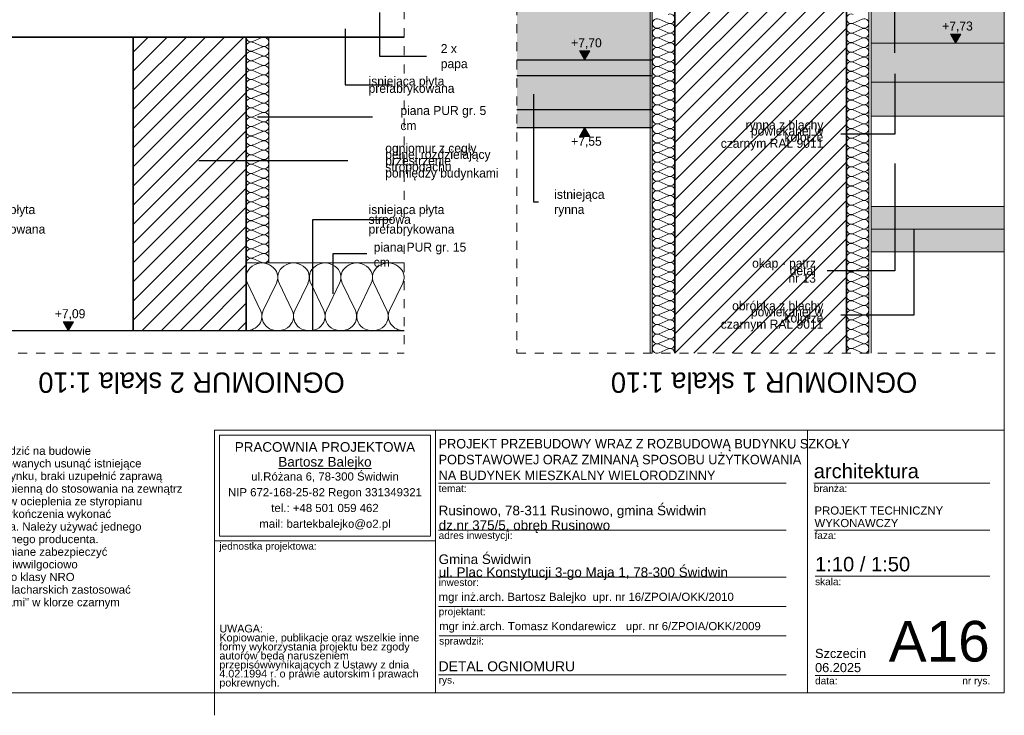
# Model space of a CAD drawing. Extents: x -109972 to -86652, y 98618 to 122888.
# Tile 12 of 74: x -97987 to -95805, y 104866 to 106407. Entities that reach past the tile are written whole.
import ezdxf

# ---------------------------------------------------------------- set-up
doc = ezdxf.new("R2010")
doc.units = 0
doc.header["$MEASUREMENT"] = 0
doc.linetypes.add('Przerywana', pattern=[40, 20, -20])
for name, color, linetype, lineweight in [('A-Opisy_Nr_Pióra__21', 7, 'Continuous', 13), ('Arch opisy_Nr_Pióra__1', 7, 'Continuous', 25), ('Arch rynny_Nr_Pióra__21', 7, 'Continuous', 13), ('ARCH TABELA_Nr_Pióra__1', 7, 'Continuous', 25), ('ARCH TABELA_Nr_Pióra__21', 7, 'Continuous', 13), ('ARCH TABELA_Nr_Pióra__7', 7, 'Continuous', 13), ('Arch wykończenie_Nr_Pióra__46', 5, 'Continuous', 13), ('Arch wymiary_Nr_Pióra__21', 7, 'Continuous', 13), ('Arch ściany nośne_Nr_Pióra__21', 7, 'Continuous', 13), ('Arch ściany nośne_Nr_Pióra__27', 7, 'Continuous', 35), ('INWENT OPISY_Nr_Pióra__21', 7, 'Continuous', 13), ('INWENT.ŚCIANY_Nr_Pióra__1', 7, 'Continuous', 25), ('INWENT.ŚCIANY_Nr_Pióra__21', 7, 'Continuous', 13), ('INWENT.ŚCIANY_Nr_Pióra__27', 7, 'Continuous', 35), ('Istniejące stropy_Nr_Pióra__1', 7, 'Continuous', 25)]:
    doc.layers.add(name, color=color, linetype=linetype, lineweight=lineweight)
for name, color, linetype, lineweight, true_color in [('Arch kolorystyka_Nr_Pióra__61', 7, 'Continuous', 20, 0x6a6a6a), ('Arch kolorystyka_Nr_Pióra__82', 7, 'Continuous', 20, 0xaaaaaa), ('Arch ocieplenie_Nr_Pióra__24', 7, 'Continuous', 13, 0x029e21), ('Arch ocieplenie_Nr_Pióra__94', 7, 'Continuous', 13, 0xe4ad2c), ('Arch rynny_Nr_Pióra__81', 7, 'Continuous', 13, 0x6a6a6a), ('Arch stropy_Nr_Pióra__94', 7, 'Continuous', 13, 0xe4ad2c), ('INWENT DACH_Nr_Pióra__22', 7, 'Continuous', 25, 0x7f7f7f), ('INWENT RURY SPUSTOWE_Nr_Pióra__22', 7, 'Continuous', 25, 0x7f7f7f), ('INWENT.ŚCIANY_Nr_Pióra__22', 7, 'Continuous', 25, 0x7f7f7f)]:
    doc.layers.add(name, color=color, linetype=linetype, lineweight=lineweight, true_color=true_color)
doc.layers.add('Arch ocieplenie', color=7, linetype='Continuous')
doc.layers.add('Arch wymiary', color=7, linetype='Continuous')
doc.styles.add('GENERATED_STYLE_2', font='txt')
doc.styles.add('GENERATED_STYLE_3', font='txt')
doc.styles.add('GENERATED_STYLE_4', font='txt')
doc.styles.add('GENERATED_STYLE_5', font='txt')
doc.styles.add('GENERATED_STYLE_6', font='arial.ttf')
doc.styles.add('GENERATED_STYLE_7', font='arial.ttf')
doc.styles.add('GENERATED_STYLE_8', font='arial.ttf')
doc.styles.add('GENERATED_STYLE_9', font='arial.ttf')
doc.dimstyles.new('GENERATED_STYLE__5', dxfattribs={"dimtxt": 0.18, "dimasz": 27.36, "dimexe": 0.18, "dimexo": 0.0625, "dimgap": 0.09, "dimtad": 0, "dimtih": 1, "dimtoh": 1, "dimdec": 4, "dimzin": 0, "dimdsep": 46, "dimcen": 0.09, "dimadec": 0, "dimazin": 0, "dimtfac": 1, "dimtdec": 4, "dimtmove": 0, "dimatfit": 3, "dimldrblk": 'ARROWHEAD_5', "dimfxl": 0, "dimtolj": 1, "dimtzin": 0, "dimarcsym": 0})
pattern_1 = [(45, (0, 0), (-21.2132034, 21.2132034), [])]

# ---------------------------------------------------------------- blocks, each defined once
blk = doc.blocks.new('Izolacja cieplna 14_6', base_point=(-96535.5, 105668.2))
at = {"layer": 'Arch ocieplenie_Nr_Pióra__24', "linetype": 'Continuous'}
for p, q in [((-96550.4, 106399.5), (-96570.6, 106408.3)), ((-96570.6, 106388.9), (-96550.4, 106397.7)), ((-96550.4, 106378.3), (-96570.6, 106387.1)), ((-96570.6, 106367.7), (-96550.4, 106376.5)), ((-96550.4, 106357.1), (-96570.6, 106365.9)), ((-96570.6, 106346.5), (-96550.4, 106355.3)), ((-96550.4, 106336), (-96570.6, 106344.8)), ((-96570.6, 106325.4), (-96550.4, 106334.2)), ((-96550.4, 106314.8), (-96570.6, 106323.6)), ((-96570.6, 106304.2), (-96550.4, 106313)), ((-96550.4, 106293.6), (-96570.6, 106302.4)), ((-96570.6, 106283), (-96550.4, 106291.8)), ((-96550.4, 106272.4), (-96570.6, 106281.3)), ((-96570.6, 106261.9), (-96550.4, 106270.7)), ((-96550.4, 106251.3), (-96570.6, 106260.1)), ((-96570.6, 106240.7), (-96550.4, 106249.5)), ((-96550.4, 106230.1), (-96570.6, 106238.9)), ((-96570.6, 106219.5), (-96550.4, 106228.3)), ((-96550.4, 106208.9), (-96570.6, 106217.7)), ((-96570.6, 106198.4), (-96550.4, 106207.2)), ((-96550.4, 106187.8), (-96570.6, 106196.6)), ((-96570.6, 106177.2), (-96550.4, 106186)), ((-96550.4, 106166.6), (-96570.6, 106175.4)), ((-96570.6, 106156), (-96550.4, 106164.8)), ((-96550.4, 106145.4), (-96570.6, 106154.2)), ((-96570.6, 106134.8), (-96550.4, 106143.7)), ((-96550.4, 106124.3), (-96570.6, 106133.1)), ((-96570.6, 106113.7), (-96550.4, 106122.5)), ((-96550.4, 106103.1), (-96570.6, 106111.9)), ((-96570.6, 106092.5), (-96550.4, 106101.3)), ((-96550.4, 106081.9), (-96570.6, 106090.7)), ((-96570.6, 106071.3), (-96550.4, 106080.1)), ((-96550.4, 106060.8), (-96570.6, 106069.6)), ((-96570.6, 106050.2), (-96550.4, 106059)), ((-96550.4, 106039.6), (-96570.6, 106048.4)), ((-96570.6, 106029), (-96550.4, 106037.8)), ((-96550.4, 106018.4), (-96570.6, 106027.2)), ((-96570.6, 106007.8), (-96550.4, 106016.6)), ((-96550.4, 105997.2), (-96570.6, 106006.1)), ((-96570.6, 105986.7), (-96550.4, 105995.5)), ((-96550.4, 105976.1), (-96570.6, 105984.9)), ((-96570.6, 105965.5), (-96550.4, 105974.3)), ((-96550.4, 105954.9), (-96570.6, 105963.7)), ((-96570.6, 105944.3), (-96550.4, 105953.1)), ((-96550.4, 105933.7), (-96570.6, 105942.5)), ((-96570.6, 105923.2), (-96550.4, 105932)), ((-96550.4, 105912.6), (-96570.6, 105921.4)), ((-96570.6, 105902), (-96550.4, 105910.8)), ((-96550.4, 105891.4), (-96570.6, 105900.2)), ((-96570.6, 105880.8), (-96550.4, 105889.6)), ((-96550.4, 105870.2), (-96570.6, 105879)), ((-96570.6, 105859.7), (-96550.4, 105868.5)), ((-96550.4, 105849.1), (-96570.6, 105857.9)), ((-96570.6, 105838.5), (-96550.4, 105847.3)), ((-96550.4, 105827.9), (-96570.6, 105836.7)), ((-96570.6, 105817.3), (-96550.4, 105826.1)), ((-96550.4, 105806.7), (-96570.6, 105815.5)), ((-96570.6, 105796.1), (-96550.4, 105805)), ((-96550.4, 105785.6), (-96570.6, 105794.4)), ((-96570.6, 105775), (-96550.4, 105783.8)), ((-96550.4, 105764.4), (-96570.6, 105773.2)), ((-96570.6, 105753.8), (-96550.4, 105762.6)), ((-96550.4, 105743.2), (-96570.6, 105752)), ((-96570.6, 105732.6), (-96550.4, 105741.4)), ((-96550.4, 105722.1), (-96570.6, 105730.9)), ((-96570.6, 105711.5), (-96550.4, 105720.3)), ((-96550.4, 105700.9), (-96570.6, 105709.7)), ((-96570.6, 105690.3), (-96550.4, 105699.1)), ((-96550.4, 105679.7), (-96570.6, 105688.5)), ((-96570.6, 105669.1), (-96550.4, 105677.9))]:
    blk.add_line(p, q, dxfattribs=at)
for centre, start_param, end_param in [((-96574.8, 106398.6), 4.299595, 8.266775), ((-96546.1, 106409.2), 1.158004, 5.125183), ((-96574.8, 106377.4), 4.299595, 8.266775), ((-96546.1, 106388), 1.158004, 5.125183), ((-96574.8, 106356.2), 4.299595, 8.266775), ((-96546.1, 106366.8), 1.158004, 5.125183), ((-96574.8, 106335.1), 4.299595, 8.266775), ((-96546.1, 106345.6), 1.158004, 5.125183), ((-96574.8, 106313.9), 4.299595, 8.266775), ((-96546.1, 106324.5), 1.158004, 5.125183), ((-96574.8, 106292.7), 4.299595, 8.266775), ((-96546.1, 106303.3), 1.158004, 5.125183), ((-96574.8, 106271.6), 4.299595, 8.266775), ((-96546.1, 106282.1), 1.158004, 5.125183), ((-96574.8, 106250.4), 4.299595, 8.266775), ((-96546.1, 106261), 1.158004, 5.125183), ((-96574.8, 106229.2), 4.299595, 8.266775), ((-96546.1, 106239.8), 1.158004, 5.125183), ((-96574.8, 106208), 4.299595, 8.266775), ((-96546.1, 106218.6), 1.158004, 5.125183), ((-96574.8, 106186.9), 4.299595, 8.266775), ((-96546.1, 106197.5), 1.158004, 5.125183), ((-96574.8, 106165.7), 4.299595, 8.266775), ((-96546.1, 106176.3), 1.158004, 5.125183), ((-96574.8, 106144.5), 4.299595, 8.266775), ((-96546.1, 106155.1), 1.158004, 5.125183), ((-96574.8, 106123.4), 4.299595, 8.266775), ((-96546.1, 106134), 1.158004, 5.125183), ((-96546.1, 106112.8), 1.158004, 5.125183), ((-96574.8, 106102.2), 4.299595, 8.266775), ((-96546.1, 106091.6), 1.158004, 5.125183), ((-96574.8, 106081), 4.299595, 8.266775), ((-96546.1, 106070.5), 1.158004, 5.125183), ((-96574.8, 106059.9), 4.299595, 8.266775), ((-96546.1, 106049.3), 1.158004, 5.125183), ((-96574.8, 106038.7), 4.299595, 8.266775), ((-96546.1, 106028.1), 1.158004, 5.125183), ((-96574.8, 106017.5), 4.299595, 8.266775), ((-96546.1, 106006.9), 1.158004, 5.125183), ((-96574.8, 105996.4), 4.299595, 8.266775), ((-96546.1, 105985.8), 1.158004, 5.125183), ((-96574.8, 105975.2), 4.299595, 8.266775), ((-96546.1, 105964.6), 1.158004, 5.125183), ((-96574.8, 105954), 4.299595, 8.266775), ((-96546.1, 105943.4), 1.158004, 5.125183), ((-96574.8, 105932.9), 4.299595, 8.266775), ((-96546.1, 105922.3), 1.158004, 5.125183), ((-96574.8, 105911.7), 4.299595, 8.266775), ((-96546.1, 105901.1), 1.158004, 5.125183), ((-96574.8, 105890.5), 4.299595, 8.266775), ((-96546.1, 105879.9), 1.158004, 5.125183), ((-96574.8, 105869.3), 4.299595, 8.266775), ((-96546.1, 105858.8), 1.158004, 5.125183), ((-96574.8, 105848.2), 4.299595, 8.266775), ((-96546.1, 105837.6), 1.158004, 5.125183), ((-96574.8, 105827), 4.299595, 8.266775), ((-96546.1, 105816.4), 1.158004, 5.125183), ((-96574.8, 105805.8), 4.299595, 8.266775), ((-96546.1, 105795.3), 1.158004, 5.125183), ((-96574.8, 105784.7), 4.299595, 8.266775), ((-96546.1, 105774.1), 1.158004, 5.125183), ((-96574.8, 105763.5), 4.299595, 8.266775), ((-96574.8, 105742.3), 4.299595, 8.266775), ((-96546.1, 105752.9), 1.158004, 5.125183), ((-96574.8, 105721.2), 4.299595, 8.266775), ((-96546.1, 105731.7), 1.158004, 5.125183), ((-96574.8, 105700), 4.299595, 8.266775), ((-96546.1, 105710.6), 1.158004, 5.125183), ((-96574.8, 105678.8), 4.299595, 8.266775), ((-96546.1, 105689.4), 1.158004, 5.125183), ((-96546.1, 105668.2), 3.141593, 5.125182)]:
    blk.add_ellipse(centre, major_axis=(-10.6, 0), ratio=0.995353, start_param=start_param, end_param=end_param, dxfattribs=at)
blk = doc.blocks.new('Izolacja cieplna 14_7', base_point=(-96155.5, 105668.2))
at = {"layer": 'Arch ocieplenie_Nr_Pióra__24', "linetype": 'Continuous'}
for p, q in [((-96140.6, 106399.5), (-96120.4, 106408.3)), ((-96120.4, 106388.9), (-96140.6, 106397.7)), ((-96140.6, 106378.3), (-96120.4, 106387.1)), ((-96120.4, 106367.7), (-96140.6, 106376.5)), ((-96140.6, 106357.1), (-96120.4, 106365.9)), ((-96120.4, 106346.5), (-96140.6, 106355.3)), ((-96140.6, 106336), (-96120.4, 106344.8)), ((-96120.4, 106325.4), (-96140.6, 106334.2)), ((-96140.6, 106314.8), (-96120.4, 106323.6)), ((-96120.4, 106304.2), (-96140.6, 106313)), ((-96140.6, 106293.6), (-96120.4, 106302.4)), ((-96120.4, 106283), (-96140.6, 106291.8)), ((-96140.6, 106272.4), (-96120.4, 106281.3)), ((-96120.4, 106261.9), (-96140.6, 106270.7)), ((-96140.6, 106251.3), (-96120.4, 106260.1)), ((-96120.4, 106240.7), (-96140.6, 106249.5)), ((-96140.6, 106230.1), (-96120.4, 106238.9)), ((-96120.4, 106219.5), (-96140.6, 106228.3)), ((-96140.6, 106208.9), (-96120.4, 106217.7)), ((-96120.4, 106198.4), (-96140.6, 106207.2)), ((-96140.6, 106187.8), (-96120.4, 106196.6)), ((-96120.4, 106177.2), (-96140.6, 106186)), ((-96140.6, 106166.6), (-96120.4, 106175.4)), ((-96120.4, 106156), (-96140.6, 106164.8)), ((-96140.6, 106145.4), (-96120.4, 106154.2)), ((-96120.4, 106134.8), (-96140.6, 106143.7)), ((-96140.6, 106124.3), (-96120.4, 106133.1)), ((-96120.4, 106113.7), (-96140.6, 106122.5)), ((-96140.6, 106103.1), (-96120.4, 106111.9)), ((-96120.4, 106092.5), (-96140.6, 106101.3)), ((-96140.6, 106081.9), (-96120.4, 106090.7)), ((-96120.4, 106071.3), (-96140.6, 106080.1)), ((-96140.6, 106060.8), (-96120.4, 106069.6)), ((-96120.4, 106050.2), (-96140.6, 106059)), ((-96140.6, 106039.6), (-96120.4, 106048.4)), ((-96120.4, 106029), (-96140.6, 106037.8)), ((-96140.6, 106018.4), (-96120.4, 106027.2)), ((-96120.4, 106007.8), (-96140.6, 106016.6)), ((-96140.6, 105997.2), (-96120.4, 106006.1)), ((-96120.4, 105986.7), (-96140.6, 105995.5)), ((-96140.6, 105976.1), (-96120.4, 105984.9)), ((-96120.4, 105965.5), (-96140.6, 105974.3)), ((-96140.6, 105954.9), (-96120.4, 105963.7)), ((-96120.4, 105944.3), (-96140.6, 105953.1)), ((-96140.6, 105933.7), (-96120.4, 105942.5)), ((-96120.4, 105923.2), (-96140.6, 105932)), ((-96140.6, 105912.6), (-96120.4, 105921.4)), ((-96120.4, 105902), (-96140.6, 105910.8)), ((-96140.6, 105891.4), (-96120.4, 105900.2)), ((-96120.4, 105880.8), (-96140.6, 105889.6)), ((-96140.6, 105870.2), (-96120.4, 105879)), ((-96120.4, 105859.7), (-96140.6, 105868.5)), ((-96140.6, 105849.1), (-96120.4, 105857.9)), ((-96120.4, 105838.5), (-96140.6, 105847.3)), ((-96140.6, 105827.9), (-96120.4, 105836.7)), ((-96120.4, 105817.3), (-96140.6, 105826.1)), ((-96140.6, 105806.7), (-96120.4, 105815.5)), ((-96120.4, 105796.1), (-96140.6, 105805)), ((-96140.6, 105785.6), (-96120.4, 105794.4)), ((-96120.4, 105775), (-96140.6, 105783.8)), ((-96140.6, 105764.4), (-96120.4, 105773.2)), ((-96120.4, 105753.8), (-96140.6, 105762.6)), ((-96140.6, 105743.2), (-96120.4, 105752)), ((-96120.4, 105732.6), (-96140.6, 105741.4)), ((-96140.6, 105722.1), (-96120.4, 105730.9)), ((-96120.4, 105711.5), (-96140.6, 105720.3)), ((-96140.6, 105700.9), (-96120.4, 105709.7)), ((-96120.4, 105690.3), (-96140.6, 105699.1)), ((-96140.6, 105679.7), (-96120.4, 105688.5)), ((-96120.4, 105669.1), (-96140.6, 105677.9))]:
    blk.add_line(p, q, dxfattribs=at)
for centre, start_param, end_param in [((-96144.8, 106409.2), 4.299595, 8.266774), ((-96116.1, 106398.6), 1.158003, 5.125183), ((-96144.8, 106388), 4.299595, 8.266774), ((-96116.1, 106377.4), 1.158003, 5.125183), ((-96144.8, 106366.8), 4.299595, 8.266774), ((-96116.1, 106356.2), 1.158003, 5.125183), ((-96144.8, 106345.6), 4.299595, 8.266774), ((-96116.1, 106335.1), 1.158003, 5.125183), ((-96144.8, 106324.5), 4.299595, 8.266774), ((-96116.1, 106313.9), 1.158003, 5.125183), ((-96144.8, 106303.3), 4.299595, 8.266774), ((-96116.1, 106292.7), 1.158003, 5.125183), ((-96144.8, 106282.1), 4.299595, 8.266774), ((-96116.1, 106271.6), 1.158003, 5.125183), ((-96144.8, 106261), 4.299595, 8.266774), ((-96116.1, 106250.4), 1.158003, 5.125183), ((-96144.8, 106239.8), 4.299595, 8.266774), ((-96116.1, 106229.2), 1.158003, 5.125183), ((-96144.8, 106218.6), 4.299595, 8.266774), ((-96116.1, 106208), 1.158003, 5.125183), ((-96144.8, 106197.5), 4.299595, 8.266774), ((-96116.1, 106186.9), 1.158003, 5.125183), ((-96144.8, 106176.3), 4.299595, 8.266774), ((-96116.1, 106165.7), 1.158003, 5.125183), ((-96144.8, 106155.1), 4.299595, 8.266774), ((-96116.1, 106144.5), 1.158003, 5.125183), ((-96144.8, 106134), 4.299595, 8.266774), ((-96144.8, 106112.8), 4.299595, 8.266774), ((-96116.1, 106123.4), 1.158003, 5.125183), ((-96144.8, 106091.6), 4.299595, 8.266774), ((-96116.1, 106102.2), 1.158003, 5.125183), ((-96144.8, 106070.5), 4.299595, 8.266774), ((-96116.1, 106081), 1.158003, 5.125183), ((-96144.8, 106049.3), 4.299595, 8.266774), ((-96116.1, 106059.9), 1.158003, 5.125183), ((-96144.8, 106028.1), 4.299595, 8.266774), ((-96116.1, 106038.7), 1.158003, 5.125183), ((-96144.8, 106006.9), 4.299595, 8.266774), ((-96116.1, 106017.5), 1.158003, 5.125183), ((-96144.8, 105985.8), 4.299595, 8.266774), ((-96116.1, 105996.4), 1.158003, 5.125183), ((-96144.8, 105964.6), 4.299595, 8.266774), ((-96116.1, 105975.2), 1.158003, 5.125183), ((-96144.8, 105943.4), 4.299595, 8.266774), ((-96116.1, 105954), 1.158003, 5.125183), ((-96144.8, 105922.3), 4.299595, 8.266774), ((-96116.1, 105932.9), 1.158003, 5.125183), ((-96144.8, 105901.1), 4.299595, 8.266774), ((-96116.1, 105911.7), 1.158003, 5.125183), ((-96144.8, 105879.9), 4.299595, 8.266774), ((-96116.1, 105890.5), 1.158003, 5.125183), ((-96144.8, 105858.8), 4.299595, 8.266774), ((-96116.1, 105869.3), 1.158003, 5.125183), ((-96144.8, 105837.6), 4.299595, 8.266774), ((-96116.1, 105848.2), 1.158003, 5.125183), ((-96144.8, 105816.4), 4.299595, 8.266774), ((-96116.1, 105827), 1.158003, 5.125183), ((-96144.8, 105795.3), 4.299595, 8.266774), ((-96116.1, 105805.8), 1.158003, 5.125183), ((-96144.8, 105774.1), 4.299595, 8.266774), ((-96116.1, 105784.7), 1.158003, 5.125183), ((-96144.8, 105752.9), 4.299595, 8.266774), ((-96116.1, 105763.5), 1.158003, 5.125183), ((-96116.1, 105742.3), 1.158003, 5.125183), ((-96144.8, 105731.7), 4.299595, 8.266774), ((-96116.1, 105721.2), 1.158003, 5.125183), ((-96144.8, 105710.6), 4.299595, 8.266774), ((-96116.1, 105700), 1.158003, 5.125183), ((-96144.8, 105689.4), 4.299595, 8.266774), ((-96116.1, 105678.8), 1.158003, 5.125183), ((-96144.8, 105668.2), 4.299596, 6.283185)]:
    blk.add_ellipse(centre, major_axis=(-10.6, 0), ratio=0.995353, start_param=start_param, end_param=end_param, dxfattribs=at)
blk = doc.blocks.new('Izolacja cieplna 14_10', base_point=(-97485.5, 105718.2))
at = {"layer": 'Arch ocieplenie_Nr_Pióra__94', "linetype": 'Continuous'}
for p, q in [((-97482.5, 105823.5), (-97453.4, 105762.9)), ((-97447.5, 105762.9), (-97418.4, 105823.5)), ((-97412.5, 105823.5), (-97383.4, 105762.9)), ((-97377.5, 105762.9), (-97348.4, 105823.5)), ((-97342.5, 105823.5), (-97313.4, 105762.9)), ((-97307.5, 105762.9), (-97278.4, 105823.5)), ((-97272.5, 105823.5), (-97243.4, 105762.9)), ((-97237.5, 105762.9), (-97208.4, 105823.5)), ((-97202.5, 105823.5), (-97173.4, 105762.9)), ((-97167.5, 105762.9), (-97138.4, 105823.5))]:
    blk.add_line(p, q, dxfattribs=at)
for centre, start_param, end_param in [((-97450.5, 105836.3), 5.870392, 9.837571), ((-97380.5, 105836.3), 5.870392, 9.837571), ((-97310.5, 105836.3), 5.870392, 9.837571), ((-97240.5, 105836.3), 5.870392, 9.837571), ((-97170.5, 105836.3), 5.870392, 9.837571), ((-97485.5, 105750.1), 4.712389, 6.695979), ((-97415.5, 105750.1), 2.7288, 6.695979), ((-97345.5, 105750.1), 2.7288, 6.695979), ((-97275.5, 105750.1), 2.7288, 6.695979), ((-97205.5, 105750.1), 2.7288, 6.695979), ((-97135.5, 105750.1), 2.7288, 4.712389)]:
    blk.add_ellipse(centre, major_axis=(35, 0), ratio=0.911494, start_param=start_param, end_param=end_param, dxfattribs=at)
blk = doc.blocks.new('Izolacja cieplna 14_11', base_point=(-97485.5, 105868.2))
at = {"layer": 'Arch ocieplenie_Nr_Pióra__94', "linetype": 'Continuous'}
for p, q in [((-97470.6, 106358.7), (-97450.4, 106367.4)), ((-97450.4, 106348.3), (-97470.6, 106357)), ((-97470.6, 106337.9), (-97450.4, 106346.5)), ((-97450.4, 106327.5), (-97470.6, 106336.1)), ((-97470.6, 106317), (-97450.4, 106325.7)), ((-97450.4, 106306.6), (-97470.6, 106315.3)), ((-97470.6, 106296.2), (-97450.4, 106304.9)), ((-97450.4, 106285.8), (-97470.6, 106294.5)), ((-97470.6, 106275.4), (-97450.4, 106284)), ((-97450.4, 106265), (-97470.6, 106273.6)), ((-97470.6, 106254.5), (-97450.4, 106263.2)), ((-97450.4, 106244.1), (-97470.6, 106252.8)), ((-97470.6, 106233.7), (-97450.4, 106242.4)), ((-97450.4, 106223.3), (-97470.6, 106232)), ((-97470.6, 106212.9), (-97450.4, 106221.5)), ((-97450.4, 106202.5), (-97470.6, 106211.1)), ((-97470.6, 106192), (-97450.4, 106200.7)), ((-97450.4, 106181.6), (-97470.6, 106190.3)), ((-97470.6, 106171.2), (-97450.4, 106179.9)), ((-97450.4, 106160.8), (-97470.6, 106169.5)), ((-97470.6, 106150.4), (-97450.4, 106159)), ((-97450.4, 106140), (-97470.6, 106148.6)), ((-97470.6, 106129.5), (-97450.4, 106138.2)), ((-97450.4, 106119.1), (-97470.6, 106127.8)), ((-97470.6, 106108.7), (-97450.4, 106117.4)), ((-97450.4, 106098.3), (-97470.6, 106107)), ((-97470.6, 106087.9), (-97450.4, 106096.5)), ((-97450.4, 106077.5), (-97470.6, 106086.1)), ((-97470.6, 106067), (-97450.4, 106075.7)), ((-97450.4, 106056.6), (-97470.6, 106065.3)), ((-97470.6, 106046.2), (-97450.4, 106054.9)), ((-97450.4, 106035.8), (-97470.6, 106044.5)), ((-97470.6, 106025.4), (-97450.4, 106034)), ((-97450.4, 106015), (-97470.6, 106023.6)), ((-97470.6, 106004.5), (-97450.4, 106013.2)), ((-97450.4, 105994.1), (-97470.6, 106002.8)), ((-97470.6, 105983.7), (-97450.4, 105992.4)), ((-97450.4, 105973.3), (-97470.6, 105982)), ((-97470.6, 105962.9), (-97450.4, 105971.5)), ((-97450.4, 105952.5), (-97470.6, 105961.1)), ((-97470.6, 105942), (-97450.4, 105950.7)), ((-97450.4, 105931.6), (-97470.6, 105940.3)), ((-97470.6, 105921.2), (-97450.4, 105929.9)), ((-97450.4, 105910.8), (-97470.6, 105919.5)), ((-97470.6, 105900.4), (-97450.4, 105909)), ((-97450.4, 105890), (-97470.6, 105898.6)), ((-97470.6, 105879.5), (-97450.4, 105888.2)), ((-97450.4, 105869.1), (-97470.6, 105877.8))]:
    blk.add_line(p, q, dxfattribs=at)
for centre, start_param, end_param in [((-97474.8, 106368.2), 0, 1.983589), ((-97446.1, 106357.8), 1.158003, 5.125183), ((-97474.8, 106347.4), 4.299595, 8.266774), ((-97446.1, 106337), 1.158003, 5.125183), ((-97474.8, 106326.6), 4.299595, 8.266774), ((-97446.1, 106316.2), 1.158003, 5.125183), ((-97474.8, 106305.7), 4.299595, 8.266774), ((-97446.1, 106295.3), 1.158003, 5.125183), ((-97474.8, 106284.9), 4.299595, 8.266774), ((-97446.1, 106274.5), 1.158003, 5.125183), ((-97474.8, 106264.1), 4.299595, 8.266774), ((-97446.1, 106253.7), 1.158003, 5.125183), ((-97474.8, 106243.2), 4.299595, 8.266774), ((-97474.8, 106222.4), 4.299595, 8.266774), ((-97446.1, 106232.8), 1.158003, 5.125183), ((-97474.8, 106201.6), 4.299595, 8.266774), ((-97446.1, 106212), 1.158003, 5.125183), ((-97474.8, 106180.7), 4.299595, 8.266774), ((-97446.1, 106191.2), 1.158003, 5.125183), ((-97474.8, 106159.9), 4.299595, 8.266774), ((-97446.1, 106170.3), 1.158003, 5.125183), ((-97474.8, 106139.1), 4.299595, 8.266774), ((-97446.1, 106149.5), 1.158003, 5.125183), ((-97474.8, 106118.2), 4.299595, 8.266774), ((-97446.1, 106128.7), 1.158003, 5.125183), ((-97474.8, 106097.4), 4.299595, 8.266774), ((-97446.1, 106107.8), 1.158003, 5.125183), ((-97474.8, 106076.6), 4.299595, 8.266774), ((-97446.1, 106087), 1.158003, 5.125183), ((-97474.8, 106055.7), 4.299595, 8.266774), ((-97446.1, 106066.2), 1.158003, 5.125183), ((-97474.8, 106034.9), 4.299595, 8.266774), ((-97446.1, 106045.3), 1.158003, 5.125183), ((-97474.8, 106014.1), 4.299595, 8.266774), ((-97446.1, 106024.5), 1.158003, 5.125183), ((-97474.8, 105993.2), 4.299595, 8.266774), ((-97446.1, 106003.7), 1.158003, 5.125183), ((-97446.1, 105982.8), 1.158003, 5.125183), ((-97474.8, 105972.4), 4.299595, 8.266774), ((-97446.1, 105962), 1.158003, 5.125183), ((-97474.8, 105951.6), 4.299595, 8.266774), ((-97446.1, 105941.2), 1.158003, 5.125183), ((-97474.8, 105930.7), 4.299595, 8.266774), ((-97446.1, 105920.3), 1.158003, 5.125183), ((-97474.8, 105909.9), 4.299595, 8.266774), ((-97446.1, 105899.5), 1.158003, 5.125183), ((-97474.8, 105889.1), 4.299595, 8.266774), ((-97446.1, 105878.7), 1.158003, 5.125183), ((-97474.8, 105868.2), 4.299596, 6.283185)]:
    blk.add_ellipse(centre, major_axis=(-10.6, 0), ratio=0.979571, start_param=start_param, end_param=end_param, dxfattribs=at)
blk = doc.blocks.new('Wymiary_7', base_point=(-95913.3, 106355.3))
at = {"layer": 'Arch wymiary_Nr_Pióra__21', "linetype": 'Continuous'}
blk.add_hatch(color=256, dxfattribs=at).paths.add_polyline_path([(-95913.3, 106355.3), (-95924.9, 106375.3), (-95901.7, 106375.3)], flags=0)
for p, q in [((-95913.3, 106355.3), (-95924.9, 106375.3)), ((-95924.9, 106375.3), (-95901.7, 106375.3)), ((-95901.7, 106375.3), (-95913.3, 106355.3)), ((-95913.3, 106355.3), (-95928.3, 106355.3)), ((-95913.3, 106355.3), (-95898.3, 106355.3))]:
    blk.add_line(p, q, dxfattribs=at)
at = {"layer": 'Arch wymiary_Nr_Pióra__21', "insert": (-95943, 106379.3), "char_height": 20, "attachment_point": 7, "style": 'GENERATED_STYLE_2'}
blk.add_mtext('{+7,73}', dxfattribs=at)
blk = doc.blocks.new('Wymiary_14', base_point=(-96735.5, 106318.2))
at = {"layer": 'Arch wymiary_Nr_Pióra__21', "linetype": 'Continuous'}
blk.add_hatch(color=256, dxfattribs=at).paths.add_polyline_path([(-96735.5, 106318.2), (-96747.1, 106338.2), (-96723.9, 106338.2)], flags=0)
for p, q in [((-96735.5, 106318.2), (-96747.1, 106338.2)), ((-96747.1, 106338.2), (-96723.9, 106338.2)), ((-96723.9, 106338.2), (-96735.5, 106318.2)), ((-96735.5, 106318.2), (-96750.5, 106318.2)), ((-96735.5, 106318.2), (-96720.5, 106318.2))]:
    blk.add_line(p, q, dxfattribs=at)
at = {"layer": 'Arch wymiary_Nr_Pióra__21', "insert": (-96765.2, 106342.2), "char_height": 20, "attachment_point": 7, "style": 'GENERATED_STYLE_2'}
blk.add_mtext('{+7,70}', dxfattribs=at)
blk = doc.blocks.new('Wymiary_15', base_point=(-96735.5, 106168.2))
at = {"layer": 'Arch wymiary_Nr_Pióra__21', "linetype": 'Continuous'}
blk.add_hatch(color=256, dxfattribs=at).paths.add_polyline_path([(-96735.5, 106168.2), (-96747.1, 106148.2), (-96723.9, 106148.2)], flags=0)
for p, q in [((-96735.5, 106168.2), (-96750.5, 106168.2)), ((-96735.5, 106168.2), (-96747.1, 106148.2)), ((-96735.5, 106168.2), (-96720.5, 106168.2)), ((-96723.9, 106148.2), (-96735.5, 106168.2)), ((-96747.1, 106148.2), (-96723.9, 106148.2))]:
    blk.add_line(p, q, dxfattribs=at)
at = {"layer": 'Arch wymiary_Nr_Pióra__21', "insert": (-96765.2, 106124.2), "char_height": 20, "attachment_point": 7, "style": 'GENERATED_STYLE_2'}
blk.add_mtext('{+7,55}', dxfattribs=at)
blk = doc.blocks.new('Wymiary_17', base_point=(-97879.7, 105718.2))
at = {"layer": 'Arch wymiary_Nr_Pióra__21', "linetype": 'Continuous'}
blk.add_hatch(color=256, dxfattribs=at).paths.add_polyline_path([(-97879.7, 105718.2), (-97891.3, 105738.2), (-97868.1, 105738.2)], flags=0)
for p, q in [((-97879.7, 105718.2), (-97891.3, 105738.2)), ((-97891.3, 105738.2), (-97868.1, 105738.2)), ((-97868.1, 105738.2), (-97879.7, 105718.2)), ((-97879.7, 105718.2), (-97894.7, 105718.2)), ((-97879.7, 105718.2), (-97864.7, 105718.2))]:
    blk.add_line(p, q, dxfattribs=at)
at = {"layer": 'Arch wymiary_Nr_Pióra__21', "insert": (-97909.4, 105742.2), "char_height": 20, "attachment_point": 7, "style": 'GENERATED_STYLE_2'}
blk.add_mtext('{+7,09}', dxfattribs=at)
blk = doc.blocks.new('ARROWHEAD_5')
at = {"color": 0, "linetype": 'Continuous', "lineweight": 0}
blk.add_line((0, 0), (-1, 0), dxfattribs=at)
blk.add_solid([(-1, 0.2679), (0, 0), (-1, -0.2679), (-1, 0.2679)], dxfattribs=at)

msp = doc.modelspace()

# ---------------------------------------------------------------- hatches: boundary and pattern name
at = {"layer": 'Arch kolorystyka_Nr_Pióra__61', "linetype": 'Continuous', "lineweight": 0, "true_color": 0x1a1a1a}
for points in [[(-96885.5, 106318.2), (-96585.5, 106318.2), (-96585.5, 106757.1), (-96885.5, 106757.1)], [(-96100.5, 106355.3), (-95805.5, 106355.3), (-95805.5, 106459.5), (-96100.5, 106459.5)], [(-96585.5, 106168.2), (-96585.5, 106208.2), (-96885.5, 106208.2), (-96885.5, 106168.2)]]:
    msp.add_hatch(color=250, dxfattribs=at).paths.add_polyline_path(points, flags=0)
at = {"layer": 'Arch kolorystyka_Nr_Pióra__82', "linetype": 'Continuous', "lineweight": 0, "true_color": 0x555555}
for points in [[(-95805.5, 106355.3), (-96100.5, 106355.3), (-96100.5, 106268.5), (-95805.5, 106268.5)], [(-96585.5, 106318.2), (-96885.5, 106318.2), (-96885.5, 106283.2), (-96585.5, 106283.2)], [(-96585.5, 106208.2), (-96585.5, 106283.2), (-96885.5, 106283.2), (-96885.5, 106208.2)], [(-95805.5, 106268.5), (-96100.5, 106268.5), (-96100.5, 106193.5), (-95805.5, 106193.5)], [(-95805.5, 105993.2), (-96100.5, 105993.2), (-96100.5, 105943.2), (-95805.5, 105943.2)], [(-95805.5, 105943.2), (-96100.5, 105943.2), (-96100.5, 105893.2), (-95805.5, 105893.2)]]:
    msp.add_hatch(color=251, dxfattribs=at).paths.add_polyline_path(points, flags=0)
at = {"layer": 'Arch ściany nośne_Nr_Pióra__21', "linetype": 'Continuous'}
h = msp.add_hatch(dxfattribs=at)
h.set_pattern_fill('Common_Brick', color=256, style=0, pattern_type=2)
h.set_pattern_definition(pattern_1)
h.paths.add_polyline_path([(-96155.5, 106848.2), (-96155.5, 105668.2), (-96535.5, 105668.2), (-96535.5, 106848.2)], flags=0)
h = msp.add_hatch(dxfattribs=at)
h.set_pattern_fill('Common_Brick', color=256, style=0, pattern_type=2)
h.set_pattern_definition(pattern_1)
h.paths.add_polyline_path([(-97735.5, 106368.2), (-97735.5, 105718.2), (-97485.5, 105718.2), (-97485.5, 106368.2)], flags=0)

# ---------------------------------------------------------------- linework, layer by layer
at = {"layer": 'Arch rynny_Nr_Pióra__21', "linetype": 'Continuous'}
msp.add_line((-96100.5, 106193.5), (-95805.5, 106193.5), dxfattribs=at)
at = {"layer": 'Arch rynny_Nr_Pióra__81', "linetype": 'Continuous'}
for p, q in [((-96100.5, 106355.3), (-95805.5, 106355.3)), ((-96100.5, 106268.5), (-95805.5, 106268.5)), ((-96100.5, 105993.2), (-95805.5, 105993.2)), ((-96100.5, 105943.2), (-95805.5, 105943.2)), ((-96100.5, 105893.2), (-95805.5, 105893.2))]:
    msp.add_line(p, q, dxfattribs=at)
at = {"layer": 'Arch stropy_Nr_Pióra__94', "linetype": 'Continuous'}
for p, q in [((-97435.5, 106368.2), (-97435.5, 105868.2)), ((-97135.5, 105868.2), (-97485.5, 105868.2))]:
    msp.add_line(p, q, dxfattribs=at)
at = {"layer": 'ARCH TABELA_Nr_Pióra__21', "linetype": 'Continuous'}
for p, q in [((-95805.5, 107761.4), (-95805.5, 104916.4)), ((-97555.5, 104916.4), (-97555.5, 105497.6)), ((-97555.5, 105497.6), (-95805.5, 105497.6)), ((-97555.5, 105497.6), (-97066.1, 105497.6)), ((-97066.1, 105252.9), (-97066.1, 105497.6)), ((-97066.1, 105497.6), (-97066.1, 104916.4)), ((-96241.6, 105497.6), (-96241.6, 104916.4)), ((-95805.5, 105497.6), (-95805.5, 104916.4)), ((-97544.8, 105263.5), (-97544.8, 105486.9)), ((-97544.8, 105486.9), (-97076.7, 105486.9)), ((-97076.7, 105263.5), (-97076.7, 105486.9)), ((-97066.1, 104916.4), (-97066.1, 105457.6)), ((-97058.9, 105380.6), (-96288.9, 105380.6)), ((-96227.7, 105380.6), (-95837.8, 105380.6)), ((-97058.9, 105276.6), (-96288.9, 105276.6)), ((-96226, 105276.6), (-95837.8, 105276.6)), ((-97555.5, 105252.9), (-97066.1, 105252.9)), ((-97544.8, 105263.5), (-97076.7, 105263.5)), ((-97058.9, 105172.6), (-96288.9, 105172.6)), ((-96224.8, 105174.3), (-95837.8, 105174.3)), ((-97058.9, 105107.7), (-96288.9, 105107.7)), ((-97057.8, 105042.8), (-96288.9, 105042.8)), ((-97058.9, 104956.4), (-96288.9, 104956.4)), ((-96224.8, 104954.7), (-95996.6, 104954.7)), ((-95996.6, 104954.7), (-95837.8, 104954.7)), ((-95805.5, 104916.4), (-99880.5, 104916.4)), ((-97555.5, 104866.4), (-97555.5, 104916.4)), ((-97555.5, 104916.4), (-97066.1, 104916.4)), ((-95805.5, 104916.4), (-97066.1, 104916.4))]:
    msp.add_line(p, q, dxfattribs=at)
at = {"layer": 'Arch wykończenie_Nr_Pióra__46', "linetype": 'Continuous'}
for p, q in [((-96590.5, 105668.2), (-96590.5, 107298.2)), ((-96585.5, 105668.2), (-96585.5, 107298.2)), ((-96105.5, 107298.2), (-96105.5, 105668.2)), ((-96100.5, 107298.2), (-96100.5, 105668.2))]:
    msp.add_line(p, q, dxfattribs=at)
at = {"layer": 'Arch ściany nośne_Nr_Pióra__27', "linetype": 'Continuous'}
for p, q in [((-96535.5, 105668.2), (-96535.5, 106848.2)), ((-96155.5, 106848.2), (-96155.5, 105668.2)), ((-97735.5, 106368.2), (-97735.5, 105718.2)), ((-97485.5, 106368.2), (-97735.5, 106368.2)), ((-97485.5, 105718.2), (-97485.5, 106368.2))]:
    msp.add_line(p, q, dxfattribs=at)
at = {"layer": 'INWENT DACH_Nr_Pióra__22', "linetype": 'Continuous'}
msp.add_line((-96885.5, 106318.2), (-96585.5, 106318.2), dxfattribs=at)
at = {"layer": 'INWENT RURY SPUSTOWE_Nr_Pióra__22', "linetype": 'Continuous'}
for p, q in [((-96885.5, 106283.2), (-96585.5, 106283.2)), ((-96885.5, 106208.2), (-96585.5, 106208.2))]:
    msp.add_line(p, q, dxfattribs=at)
at = {"layer": 'INWENT.ŚCIANY_Nr_Pióra__1', "linetype": 'Continuous'}
for p, q in [((-96535.5, 106848.2), (-96535.5, 105668.2)), ((-96155.5, 106308.2), (-96155.5, 105668.2))]:
    msp.add_line(p, q, dxfattribs=at)
at = {"layer": 'INWENT.ŚCIANY_Nr_Pióra__21', "linetype": 'Przerywana'}
for p, q in [((-96885.5, 106757.1), (-96885.5, 105668.2)), ((-95805.5, 106757.1), (-95805.5, 105668.2)), ((-97135.5, 106428.2), (-97135.5, 105668.2)), ((-98350.5, 105668.2), (-97135.5, 105668.2)), ((-96885.5, 105668.2), (-95805.5, 105668.2))]:
    msp.add_line(p, q, dxfattribs=at)
at = {"layer": 'INWENT.ŚCIANY_Nr_Pióra__21', "linetype": 'Continuous'}
msp.add_line((-96155.5, 106308.2), (-96155.5, 106368.2), dxfattribs=at)
at = {"layer": 'INWENT.ŚCIANY_Nr_Pióra__22', "linetype": 'Continuous'}
msp.add_line((-96885.5, 106168.2), (-96585.5, 106168.2), dxfattribs=at)
at = {"layer": 'INWENT.ŚCIANY_Nr_Pióra__27', "linetype": 'Continuous'}
msp.add_line((-98350.5, 106368.2), (-97135.5, 106368.2), dxfattribs=at)
at = {"layer": 'Istniejące stropy_Nr_Pióra__1', "linetype": 'Continuous'}
msp.add_line((-97135.5, 105718.2), (-98350.5, 105718.2), dxfattribs=at)

# ---------------------------------------------------------------- block references
at = {"layer": 'Arch ocieplenie', "color": 104, "linetype": 'Continuous', "lineweight": 20, "true_color": 0x029e21}
for name, p in [('Izolacja cieplna 14_6', (-96535.5, 105668.2)), ('Izolacja cieplna 14_7', (-96155.5, 105668.2)), ('Izolacja cieplna 14_11', (-97485.5, 105868.2)), ('Izolacja cieplna 14_10', (-97485.5, 105718.2))]:
    msp.add_blockref(name, p, dxfattribs=at)
at = {"layer": 'Arch wymiary', "linetype": 'Continuous'}
for name, p in [('Wymiary_7', (-95913.3, 106355.3)), ('Wymiary_14', (-96735.5, 106318.2)), ('Wymiary_15', (-96735.5, 106168.2)), ('Wymiary_17', (-97879.7, 105718.2))]:
    msp.add_blockref(name, p, dxfattribs=at)

# ---------------------------------------------------------------- texts
at = {"layer": 'A-Opisy_Nr_Pióra__21', "linetype": 'Continuous', "char_height": 20, "attachment_point": 4, "style": 'GENERATED_STYLE_4'}
for s, insert, width in [('{2 x papa}', (-97054.2, 106323.4), 88.471), ('{piana PUR gr. 5 cm }', (-97143.7, 106189.1), 207.812), ('{istniejąca rynna}', (-96802.8, 106000.6), 160.377), ('{piana PUR gr. 15 cm }', (-97202.8, 105886.5), 220.612)]:
    msp.add_mtext(s, dxfattribs=dict(at, insert=insert, width=width))
at = {"layer": 'A-Opisy_Nr_Pióra__21', "linetype": 'Continuous', "char_height": 20, "style": 'GENERATED_STYLE_4'}
for s, insert, width, attachment_point, line_spacing_factor in [('{isniejąca płyta\\Pprefabrykowana}', (-97214.2, 106260.1), 164.33, 4, 0.483435), ('{rynna z blachy\\Ppowlekanej w kolorze \\Pczarnym RAL 9011}', (-96206.4, 106150.7), 225.883, 6, 0.408008), ('{ogniomur z cegły\\Ppełnej rozdzielający\\Pprzestrzenie stropodachu\\Ppomiędzy budynkami}', (-97177.3, 106092), 259.389, 4, 0.412507), ('{isniejąca płyta\\Pstrpowa\\Pprefabrykowana}', (-98120.8, 105961.9), 164.33, 4, 0.649259), ('{isniejąca płyta\\Pstrpowa\\Pprefabrykowana}', (-97214.2, 105961.9), 164.33, 4, 0.649259), ('{okap - patrz detal\\Pnr 13}', (-96223, 105851.1), 178.259, 6, 0.498374), ('{obróbka z blachy\\Ppowlekanej w kolorze \\Pczarnym RAL 9011}', (-96206.4, 105750.1), 225.883, 6, 0.408258)]:
    msp.add_mtext(s, dxfattribs=dict(at, insert=insert, width=width, attachment_point=attachment_point, line_spacing_factor=line_spacing_factor))
at = {"layer": 'Arch opisy_Nr_Pióra__1', "linetype": 'Continuous', "insert": (-98324, 105102.5), "char_height": 18, "width": 768.505, "attachment_point": 7, "line_spacing_factor": 0.931395, "style": 'GENERATED_STYLE_6'}
msp.add_mtext('{UWAGA:\\P1. Wszystkie wymiary sprawdzić na budowie\\P2. Na powierzchniach otynkowanych usunąć istniejące  \\P    słabozwiązane elementy tynku, braki uzupełnić zaprawą \\P    tynkarską cementowo-wapienną do stosowania na zewnątrz\\P3. System mocowania warstw ocieplenia ze styropianu \\P    i wełny mineralnej oraz wykończenia wykonać \\P    wg wytycznych producenta. Należy używać jednego \\P    systemu rozwiązań wybranego producenta.\\P4. Wszystkie elementy drewniane zabezpieczyć\\P    przeciwgrzybicznie i przeciwwilgociowo\\P    oraz zabezpieczyć ppoż do klasy NRO\\P5. Do mocowania opierzeń blacharskich zastosować\\P   wkręty dekarskie z "główkami" w klorze czarnym}', dxfattribs=at)
at = {"layer": 'ARCH TABELA_Nr_Pióra__1', "linetype": 'Continuous', "insert": (-97058.9, 105387), "char_height": 21, "attachment_point": 7, "line_spacing_factor": 1.001884, "style": 'GENERATED_STYLE_5'}
msp.add_mtext('{\\pt2254.33;PROJEKT PRZEBUDOWY WRAZ Z ROZBUDOWĄ BUDYNKU SZKOŁY \\P\\pt2254.33;PODSTAWOWEJ ORAZ ZMINANĄ SPOSOBU UŻYTKOWANIA \\P\\pt2254.33;NA BUDYNEK MIESZKALNY WIELORODZINNY}', dxfattribs=at)
at = {"layer": 'ARCH TABELA_Nr_Pióra__1', "linetype": 'Continuous', "insert": (-97058.9, 104986), "char_height": 22, "attachment_point": 1, "style": 'GENERATED_STYLE_8'}
msp.add_mtext('{DETAL OGNIOMURU}', dxfattribs=at)
at = {"layer": 'ARCH TABELA_Nr_Pióra__21', "linetype": 'Continuous', "insert": (-97058.9, 105166.4), "char_height": 21.277, "attachment_point": 7, "line_spacing_factor": 0.807442, "style": 'GENERATED_STYLE_7'}
msp.add_mtext('{Gmina Świdwin\\Pul. Plac Konstytucji 3-go Maja 1, 78-300 Świdwin}', dxfattribs=at)
at = {"layer": 'ARCH TABELA_Nr_Pióra__7', "linetype": 'Continuous'}
for s, insert, char_height, attachment_point, line_spacing_factor, style in [('{PRACOWNIA PROJEKTOWA\\P\\LBartosz Balejko}', (-97310.8, 105471.4), 21.277, 2, 0.926719, 'GENERATED_STYLE_9'), ('{Rusinowo, 78-311 Rusinowo, gmina Świdwin \\Pdz.nr 375/5, obręb Rusinowo}', (-97058.9, 105270.4), 21.277, 7, 0.918867, 'GENERATED_STYLE_7'), ('{PROJEKT TECHNICZNY\\PWYKONAWCZY}', (-96226, 105329), 18, 1, 0.923713, 'GENERATED_STYLE_7'), ('{Szczecin\\P06.2025}', (-96224.8, 105013.6), 20.21, 1, 0.930826, 'GENERATED_STYLE_7')]:
    msp.add_mtext(s, dxfattribs=dict(at, insert=insert, char_height=char_height, attachment_point=attachment_point, line_spacing_factor=line_spacing_factor, style=style))
at = {"layer": 'ARCH TABELA_Nr_Pióra__7', "linetype": 'Continuous', "style": 'GENERATED_STYLE_7'}
for s, insert, char_height, attachment_point in [('{architektura}', (-96227.7, 105423.4), 31.916, 1), ('{temat:}', (-97058.9, 105376.9), 15.96, 1), ('{branża:}', (-96227.7, 105376.9), 15.96, 1), ('{adres inwestycji:}', (-97058.9, 105272.9), 15.958, 1), ('{faza:}', (-96226, 105272.9), 15.96, 1), ('{jednostka projektowa:}', (-97544.8, 105249.2), 15.958, 1), ('{1:10 / 1:50}', (-96224.8, 105217.2), 31.916, 1), ('{inwestor:}', (-97058.9, 105168.9), 15.958, 1), ('{skala:}', (-96224.8, 105170.6), 15.96, 1), ('{mgr inż.arch. Bartosz Balejko  upr. nr 16/ZPOIA/OKK/2010}', (-97058.9, 105137.9), 18, 1), ('{projektant:}', (-97058.9, 105104.1), 15.958, 1), ('{A16}', (-95837.8, 105075.5), 90, 3), ('{mgr inż.arch. Tomasz Kondarewicz   upr. nr 6/ZPOIA/OKK/2009}', (-97057.8, 105073), 18, 1), ('{sprawdził:}', (-97057.8, 105039.2), 15.958, 1), ('{rys.}', (-97058.9, 104952.8), 15.96, 1), ('{data:}', (-96224.8, 104951), 15.96, 1), ('{nr rys.}', (-95898.6, 104951), 15.96, 1)]:
    msp.add_mtext(s, dxfattribs=dict(at, insert=insert, char_height=char_height, attachment_point=attachment_point))
for s, insert, char_height, width, attachment_point, line_spacing_factor in [('{ul.Różana 6, 78-300 Świdwin\\PNIP 672-168-25-82 Regon 331349321\\Ptel.: +48 501 059 462\\Pmail: bartekbalejko@o2.pl}', (-97310.8, 105404.4), 18.085, 468.085, 2, 1.156383), ('{UWAGA:\\PKopiowanie, publikacje oraz wszelkie inne formy wykorzystania projektu bez zgody autorów będą naruszeniem przepisówwynikających z Ustawy z dnia 4.02.1994 r. o prawie autorskim i prawach pokrewnych.}', (-97544.8, 105067), 17.0213, 448.341, 1, 0.703415)]:
    msp.add_mtext(s, dxfattribs=dict(at, insert=insert, char_height=char_height, width=width, attachment_point=attachment_point, line_spacing_factor=line_spacing_factor))
at = {"layer": 'INWENT OPISY_Nr_Pióra__21', "linetype": 'Continuous', "char_height": 45, "attachment_point": 2, "rotation": 180, "style": 'GENERATED_STYLE_3'}
for s, insert in [('{OGNIOMUR 2 skala 1:10}', (-97606.5, 105580.7)), ('{OGNIOMUR 1 skala 1:10}', (-96337.8, 105580.7))]:
    msp.add_mtext(s, dxfattribs=dict(at, insert=insert))

# ---------------------------------------------------------------- leaders
at = {"layer": 'A-Opisy_Nr_Pióra__21', "linetype": 'Continuous', "annotation_type": 0, "has_hookline": 1, "hookline_direction": 1}
for points, text_width in [([(-96047.7, 106333.7), (-96047.7, 106507.4), (-96167.7, 106507.4)], 195.2), ([(-97190, 106423.2), (-97190, 106326.1), (-97085.9, 106326.1)], 64.8), ([(-97265.9, 106386.5), (-97265.9, 106262.9), (-97161.7, 106262.9)], 224.8), ([(-96047.7, 106287.5), (-96047.7, 106153.5), (-96167.7, 106153.5)], 195.2), ([(-96848.6, 106242.1), (-96848.6, 106003.4), (-96837.8, 106003.4)], 133.3), ([(-97460.5, 106192), (-97205.2, 106192)], 154.3), ([(-97590.6, 106094.9), (-97259.9, 106094.9)], 184.8), ([(-96047.7, 106088.3), (-96047.7, 105851.2), (-96197.7, 105851.2)], 161), ([(-97337.4, 105718.2), (-97337.4, 105964.8), (-97161.7, 105964.8)], 224.8), ([(-96005.9, 105943.2), (-96005.9, 105752.9), (-96167.7, 105752.9)], 195.2), ([(-97292.4, 105799.6), (-97292.4, 105889.3), (-97218, 105889.3)], 213.3)]:
    msp.add_leader(points, dimstyle='GENERATED_STYLE__5', dxfattribs=dict(at, text_width=text_width))

doc.saveas('drawing.dxf')
